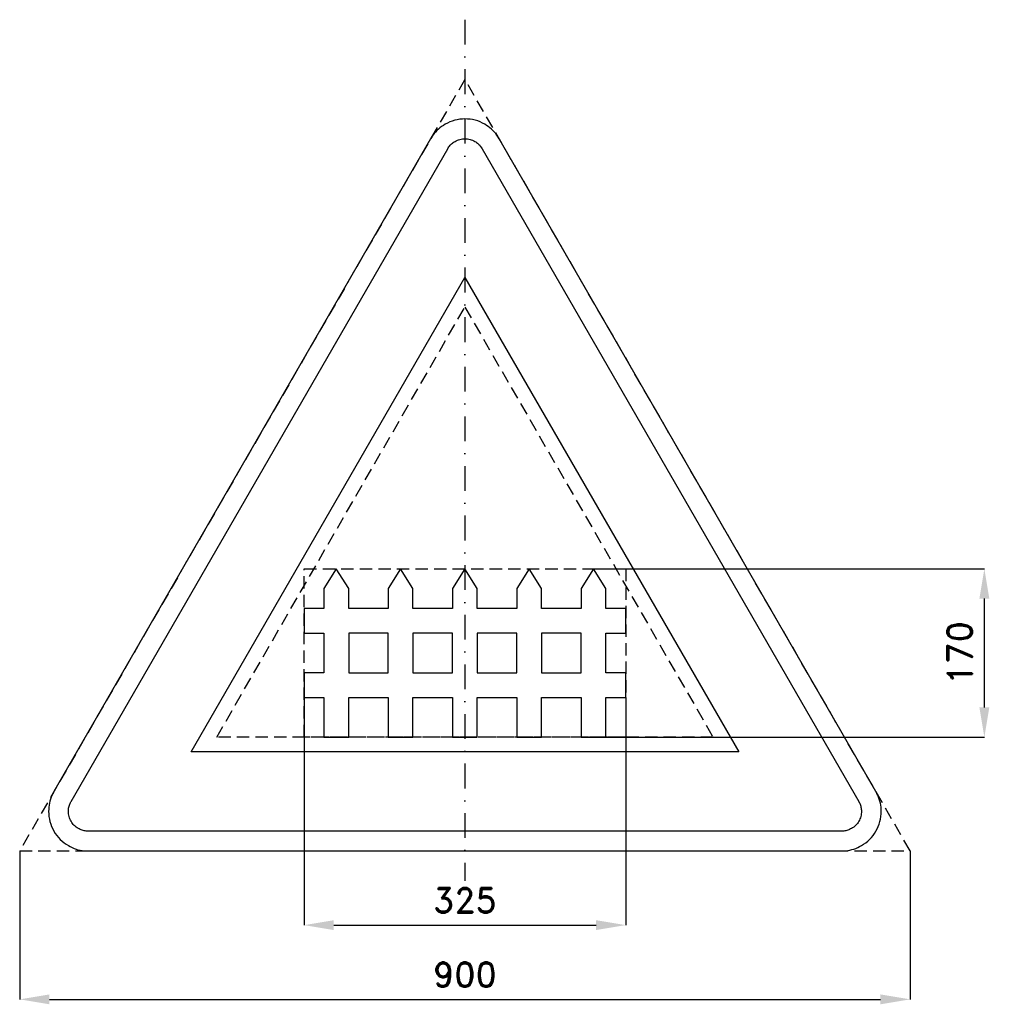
# Model space of a CAD drawing. Header units: millimetres. Extents: x -29 to 951, y -155 to 840.
import ezdxf

# ---------------------------------------------------------------- set-up
doc = ezdxf.new("R2010")
doc.units = ezdxf.units.MM
doc.header["$LTSCALE"] = 5
doc.linetypes.add('ČERCHOVANÁX2', pattern=[2, 1, -0.5, 0, -0.5])
doc.linetypes.add('ČÁRKOVANÁX2', pattern=[1.5, 1, -0.5])
doc.layers.add('Kóty', color=2, linetype='Continuous')
doc.layers.add('Značka', color=7, linetype='Continuous')
doc.styles.get("Standard").update_dxf_attribs({"font": 'romand.shx', "height": 25})
doc.dimstyles.get("Standard").update_dxf_attribs({"dimtxt": 25, "dimasz": 30, "dimexe": 0.18, "dimexo": 0.0625, "dimgap": 12.5, "dimtad": 1, "dimdec": 0, "dimzin": 0, "dimdsep": 46, "dimtxsty": 'Standard', "dimcen": 0.09, "dimadec": 0, "dimazin": 0, "dimtfac": 1, "dimtdec": 0, "dimtofl": 0, "dimtmove": 0, "dimatfit": 3, "dimfxl": 1, "dimtolj": 1, "dimtzin": 0, "dimarcsym": 0})

# ---------------------------------------------------------------- blocks, each defined once
blk = doc.blocks.new('*D0')
at = {"layer": 'Defpoints', "color": 0, "transparency": 16777216}
for p in [(258.22, 155), (583.22, 155), (583.22, -74.94)]:
    blk.add_point(p, dxfattribs=at)
at = {"layer": 'Kóty', "color": 0, "lineweight": -2, "transparency": 16777216}
for p, q in [((258.22, 154.94), (258.22, -75.12)), ((583.22, 154.94), (583.22, -75.12)), ((288.22, -74.94), (553.22, -74.94))]:
    blk.add_line(p, q, dxfattribs=at)
at = {"layer": 'Kóty', "color": 0, "transparency": 16777216}
for points in [[(288.22, -69.94), (288.22, -79.94), (258.22, -74.94)], [(553.22, -69.94), (553.22, -79.94), (583.22, -74.94)]]:
    blk.add_solid(points, dxfattribs=at)
at = {"layer": 'Kóty', "color": 0, "transparency": 16777216, "insert": (420.72, -49.94), "char_height": 25, "attachment_point": 5}
blk.add_mtext('\\A1;325', dxfattribs=at)
blk = doc.blocks.new('*D1')
at = {"layer": 'Defpoints', "color": 0, "transparency": 16777216}
for p in [(-29.28, 0), (870.72, 0), (870.72, -149.94)]:
    blk.add_point(p, dxfattribs=at)
at = {"layer": 'Kóty', "color": 0, "lineweight": -2, "transparency": 16777216}
for p, q in [((-29.28, -0.06), (-29.28, -150.12)), ((870.72, -0.06), (870.72, -150.12)), ((0.72, -149.94), (840.72, -149.94))]:
    blk.add_line(p, q, dxfattribs=at)
at = {"layer": 'Kóty', "color": 0, "transparency": 16777216}
for points in [[(0.72, -144.94), (0.72, -154.94), (-29.28, -149.94)], [(840.72, -144.94), (840.72, -154.94), (870.72, -149.94)]]:
    blk.add_solid(points, dxfattribs=at)
at = {"layer": 'Kóty', "color": 0, "transparency": 16777216, "insert": (420.72, -124.94), "char_height": 25, "attachment_point": 5}
blk.add_mtext('\\A1;900', dxfattribs=at)
blk = doc.blocks.new('*D2')
at = {"layer": 'Defpoints', "color": 0, "transparency": 16777216}
for p in [(550.72, 285), (945.72, 285), (563.22, 115)]:
    blk.add_point(p, dxfattribs=at)
at = {"layer": 'Kóty', "color": 0, "lineweight": -2, "transparency": 16777216}
for p, q in [((550.78, 285), (945.9, 285)), ((945.72, 145), (945.72, 255)), ((563.28, 115), (945.9, 115))]:
    blk.add_line(p, q, dxfattribs=at)
at = {"layer": 'Kóty', "color": 0, "transparency": 16777216}
for points in [[(940.72, 255), (950.72, 255), (945.72, 285)], [(940.72, 145), (950.72, 145), (945.72, 115)]]:
    blk.add_solid(points, dxfattribs=at)
at = {"layer": 'Kóty', "color": 0, "transparency": 16777216, "insert": (920.72, 200), "char_height": 25, "attachment_point": 5, "rotation": 90}
blk.add_mtext('\\A1;170', dxfattribs=at)

msp = doc.modelspace()

# ---------------------------------------------------------------- linework, layer by layer
at = {"layer": 'Značka', "color": 6, "linetype": 'ČERCHOVANÁX2', "lineweight": 25, "ltscale": 5}
msp.add_line((420.72, 839.71), (420.72, -30.29), dxfattribs=at)
at = {"layer": 'Značka', "color": 6, "linetype": 'ČÁRKOVANÁX2', "ltscale": 2.5}
for points in [[(870.72, 0), (420.72, 779.42), (-29.28, 0)], [(169.9, 114.94), (420.72, 549.36), (671.53, 114.94)]]:
    msp.add_lwpolyline(points, close=True, dxfattribs=at)
at = {"layer": 'Značka', "color": 5}
msp.add_lwpolyline([(836.08, 60), (455.36, 719.42), (454.24, 721.19, 0.010748), (453.08, 722.93, 0.055773), (447.54, 729.17, 0.055979), (440.72, 734.06, 0.069561), (431.09, 738.14, 0.069791), (420.72, 739.42, 0.069502), (410.36, 738.12, 0.067732), (400.72, 734.06, 0.055944), (393.86, 729.2, 0.061133), (388.36, 722.93, 0.012257), (387.19, 721.2), (386.08, 719.42), (5.36, 60, 0.003576), (4.38, 58.15, 0.010722), (3.46, 56.27, 0.055711), (0.83, 48.35, 0.055985), (0, 40, 0.069591), (1.29, 29.62, 0.069767), (5.36, 20, 0.069481), (11.67, 11.68, 0.067775), (20, 5.36, 0.055964), (27.65, 1.85, 0.061097), (35.82, 0.22, 0.01224), (37.91, 0.07, 0.004081), (40, 0), (801.43, 0, 0.003581), (803.53, 0.08, 0.010743), (805.62, 0.22, 0.055797), (813.79, 1.9, 0.055991), (821.43, 5.36, 0.069582), (829.78, 11.66, 0.069787), (836.08, 20, 0.069497), (840.13, 29.62, 0.067792), (841.43, 40, 0.055928), (840.65, 48.37, 0.060939), (837.98, 56.27), (837.06, 58.15), (836.08, 60)], format="xyb", dxfattribs=at)
at = {"layer": 'Značka', "color": 1}
msp.add_lwpolyline([(801.43, 20), (40, 20, -0.003586), (38.95, 20.04, -0.010756), (37.91, 20.11, -0.05582), (33.82, 20.95, -0.05597), (30, 22.68, -0.06955), (25.83, 25.83, -0.069786), (22.68, 30, -0.069503), (20.65, 34.81, -0.067814), (20, 40, -0.055933), (20.39, 44.19, -0.060881), (21.73, 48.13, -0.012187), (22.19, 49.07, -0.00406), (22.68, 50), (403.4, 709.42), (403.95, 710.31), (404.54, 711.18, -0.055851), (407.31, 714.3, -0.05603), (410.72, 716.74, -0.069574), (415.53, 718.78, -0.069723), (420.72, 719.42, -0.069439), (425.9, 718.77, -0.067755), (430.72, 716.74, -0.055971), (434.15, 714.31, -0.061159), (436.9, 711.18), (437.48, 710.31), (438.04, 709.42), (818.76, 50), (819.24, 49.07), (819.71, 48.13, -0.055637), (821.02, 44.18, -0.055928), (821.43, 40, -0.069571), (820.79, 34.81, -0.069825), (818.76, 30, -0.069532), (815.6, 25.84, -0.067733), (811.43, 22.68, -0.055923), (807.61, 20.93, -0.061121), (803.53, 20.11, -0.012253), (802.48, 20.04, -0.004086), (801.43, 20)], format="xyb", dxfattribs=at)
msp.add_lwpolyline([(143.92, 100), (420.72, 579.42), (697.51, 100), (143.92, 100)], dxfattribs=at)
at = {"layer": 'Značka', "color": 6, "linetype": 'ČÁRKOVANÁX2', "ltscale": 2.5}
msp.add_lwpolyline([(258.22, 115), (258.22, 285), (583.22, 285), (583.22, 115), (258.22, 115)], dxfattribs=at)
at = {"layer": 'Značka', "color": 5}
for points in [[(538.22, 265), (538.22, 245), (498.22, 245), (498.22, 265), (485.72, 285), (473.22, 265), (473.22, 245), (433.22, 245), (433.22, 265), (420.72, 285), (408.22, 265), (408.22, 245), (368.22, 245), (368.22, 265), (355.72, 285), (343.22, 265), (343.22, 245), (303.22, 245), (303.22, 265), (290.72, 285), (278.22, 265), (278.22, 245), (258.22, 245), (258.22, 220), (278.22, 220), (278.22, 180), (258.22, 180), (258.22, 155), (278.22, 155), (278.22, 115), (303.22, 115), (303.22, 155), (343.22, 155), (343.22, 115), (368.22, 115), (368.22, 155), (408.22, 155), (408.22, 115), (433.22, 115), (433.22, 155), (473.22, 155), (473.22, 115), (498.22, 115), (498.22, 155), (538.22, 155), (538.22, 115), (563.22, 115), (563.22, 155), (583.22, 155), (583.22, 180), (563.22, 180), (563.22, 220), (583.22, 220), (583.22, 245), (563.22, 245), (563.22, 265), (550.72, 285), (538.22, 265)], [(343.22, 220), (303.22, 220), (303.22, 180), (343.22, 180), (343.22, 220)], [(408.22, 220), (368.22, 220), (368.22, 180), (408.22, 180), (408.22, 220)], [(473.22, 220), (433.22, 220), (433.22, 180), (473.22, 180), (473.22, 220)], [(538.22, 220), (498.22, 220), (498.22, 180), (538.22, 180), (538.22, 220)]]:
    msp.add_lwpolyline(points, dxfattribs=at)

# ---------------------------------------------------------------- dimensions: what is measured, and where the dimension line sits
at = {"layer": 'Kóty'}
dim = msp.add_linear_dim(base=(945.72, 285), p1=(563.22, 115), p2=(550.72, 285), angle=90, dimstyle='Standard', dxfattribs=at)
dim.commit()
dim.dimension.update_dxf_attribs({"geometry": '*D2', "text_midpoint": (920.72, 200)})
for base, p1, p2, picture, middle in [((583.22, -74.94), (258.22, 155), (583.22, 155), '*D0', (420.72, -49.94)), ((870.72, -149.94), (-29.28, 0), (870.72, 0), '*D1', (420.72, -124.94))]:
    dim = msp.add_linear_dim(base=base, p1=p1, p2=p2, dimstyle='Standard', dxfattribs=at)
    dim.commit()
    dim.dimension.update_dxf_attribs({"geometry": picture, "text_midpoint": middle})

doc.saveas('drawing.dxf')
